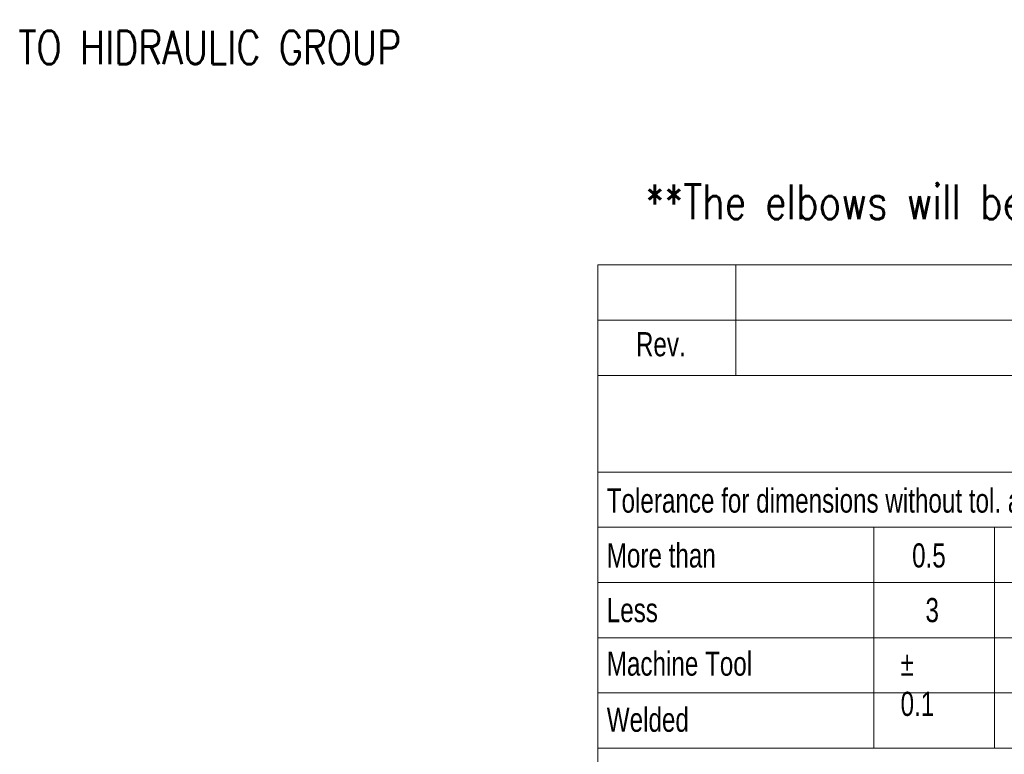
# Model space of a CAD drawing. Header units: millimetres. Extents: x 0 to 594, y 0 to 424.
# Tile 6 of 13: x 359 to 433, y 51 to 106. Entities that reach past the tile are written whole.
import ezdxf

# ---------------------------------------------------------------- set-up
doc = ezdxf.new("R2010")
doc.units = ezdxf.units.MM
doc.header["$LTSCALE"] = 0.25
doc.layers.add('Annotation', color=7, linetype='Continuous')
doc.layers.add('SLD-0', color=179, linetype='Continuous')
doc.styles.add('AdskIsoAnnotation', font='romans.shx', dxfattribs={"width": 0.8, "height": 1})
doc.styles.add('AdskIsoMetric', font='romans.shx', dxfattribs={"width": 0.8, "height": 2.5})
doc.styles.add('SLDTEXTSTYLE2', font='TXT', dxfattribs={"width": 0.638186})
doc.styles.add('SLDTEXTSTYLE3', font='TXT', dxfattribs={"width": 0.75})

msp = doc.modelspace()

# ---------------------------------------------------------------- linework, layer by layer
at = {"color": 7, "linetype": 'Continuous', "lineweight": 18}
for p, q in [((402.554, 87.962), (588.826, 87.962)), ((402.554, 87.962), (402.554, 83.822)), ((412.902, 87.962), (412.902, 79.683)), ((402.554, 83.822), (588.826, 83.822)), ((402.554, 83.822), (402.554, 79.683)), ((402.554, 79.683), (402.554, 72.439)), ((402.554, 79.683), (588.826, 79.683)), ((402.554, 72.439), (402.554, 68.3)), ((402.554, 72.439), (588.826, 72.439)), ((402.554, 68.3), (495.69, 68.3)), ((402.554, 68.3), (402.554, 64.16)), ((423.251, 68.3), (423.251, 51.742)), ((432.306, 51.742), (432.306, 68.3)), ((402.554, 64.16), (402.554, 60.021)), ((402.554, 64.16), (495.69, 64.16)), ((402.554, 60.021), (402.554, 55.882)), ((402.554, 60.021), (495.69, 60.021)), ((402.554, 55.882), (402.554, 51.742)), ((402.554, 55.882), (495.69, 55.882)), ((402.554, 51.742), (402.554, 5.174)), ((402.554, 51.742), (423.251, 51.742)), ((423.251, 51.742), (432.306, 51.742)), ((432.306, 51.742), (441.361, 51.742))]:
    msp.add_line(p, q, dxfattribs=at)

# ---------------------------------------------------------------- texts
at = {"insert": (406.104, 93.992), "char_height": 2.59725, "attachment_point": 1, "style": 'AdskIsoMetric'}
msp.add_mtext_dynamic_manual_height_columns('**The elbows will be manufactured from bent pipes using a manual bending machine', width=4135.89111, gutter_width=12.986, heights=[0], dxfattribs=at)
at = {"color": 7, "linetype": 'Continuous', "lineweight": 0, "style": 'SLDTEXTSTYLE3'}
for s, insert, char_height, attachment_point in [('Rev.', (407.272, 82.929), 1.811, 2), ('Tolerance for dimensions without tol. according to ISO 2768-mK', (403.216, 71.209), 1.81098, 1), ('More than', (403.216, 67.094), 1.811, 1), ('0.5', (426.119, 67.094), 1.811, 1), ('Less', (403.216, 62.996), 1.811, 1), ('3', (427.122, 62.996), 1.811, 1), ('Machine Tool', (403.216, 58.985), 1.81098, 1), ('%%p^J0.1', (425.256, 58.985), 1.811, 1), ('Welded', (403.216, 54.78), 1.811, 1)]:
    msp.add_mtext(s, dxfattribs=dict(at, insert=insert, char_height=char_height, attachment_point=attachment_point))
at = {"layer": 'Annotation', "insert": (359.077, 103.027), "char_height": 2.5, "attachment_point": 7, "style": 'AdskIsoAnnotation', "bg_fill": 3, "box_fill_scale": 1, "bg_fill_color": 256, "bg_fill_true_color": 13158600, "bg_fill_transparency": 0}
msp.add_mtext('TO HIDRAULIC GROUP', dxfattribs=at)
at = {"layer": 'SLD-0', "color": 7, "insert": (493.275, 77.241), "char_height": 2.328397, "attachment_point": 2, "style": 'SLDTEXTSTYLE2'}
msp.add_mtext('This drawing is property of INSERTEC. Must not be copier or transferred to third parties in any way without written authorization.', dxfattribs=at)

doc.saveas('drawing.dxf')
